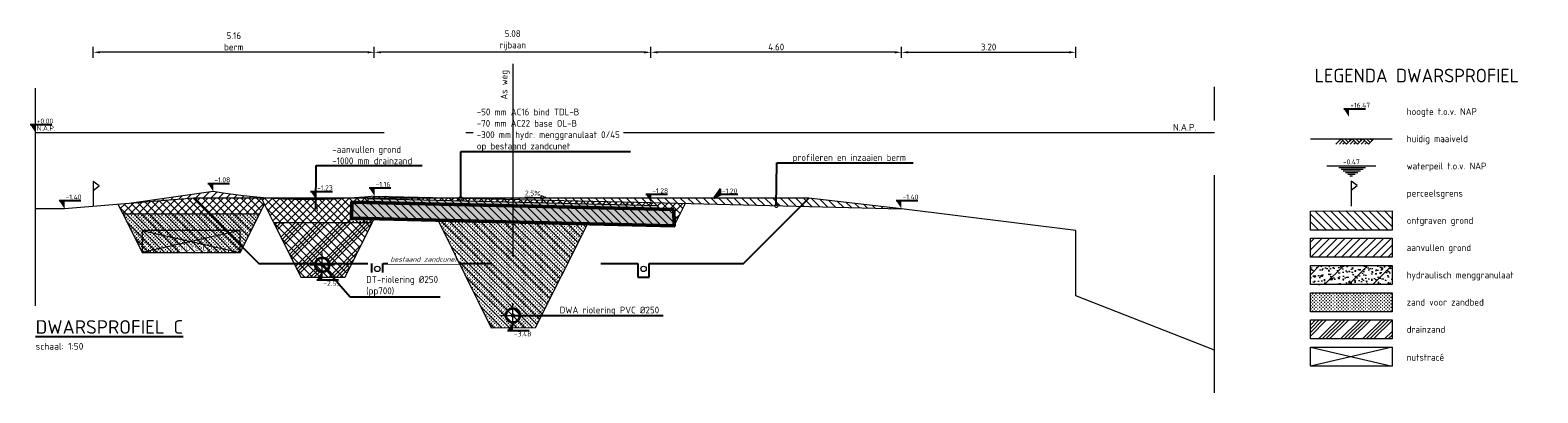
# Model space of a CAD drawing. Header units: metres. Extents: x 240213 to 242719, y 583416 to 583956.
# Tile 21 of 29: x 242630.63 to 242658.31, y 583564.65 to 583571.31. Entities that reach past the tile are written whole.
import ezdxf
from ezdxf import colors
from ezdxf.entities.mleader import LeaderData, LeaderLine
from ezdxf.enums import TextEntityAlignment as Align
from ezdxf.math import Vec2, Vec3

# ---------------------------------------------------------------- set-up
doc = ezdxf.new("R2010")
doc.units = ezdxf.units.M
for name, pattern in [('AL-NAP_LIJN', [15.25, 12, -1.5, 0.25, -1.5]), ('AM-AS', [16, 10, -2, 2, -2]), ('XX-AFBREEK', [7, 4, -1, 1, -1]), ('XX-HART', [13, 4, -2, 1, -2, 4]), ('XX-HIDDEN', [4, 2, -2])]:
    doc.linetypes.add(name, pattern=pattern)
for name, color, linetype, lineweight in [('B-WE-GW-MAAIVELD-SD', 251, 'Continuous', 13), ('B-WE-VH-VERHARDING-GD', 251, 'Continuous', 15), ('N-WE-AM-AS_WEG-G', 10, 'AM-AS', 18), ('N-WE-GW-BERM-GD', 90, 'Continuous', 20), ('N-WE-GW-DRAINZAND-AD', 1, 'Continuous', 18), ('N-WE-GW-GROND_AANVULLEN-AD', 1, 'Continuous', 9), ('N-WE-GW-GROND_ONTGRAVEN-AD', 252, 'Continuous', 9), ('N-WE-GW-GROND_ZAND-GD', 50, 'Continuous', 20), ('N-WE-GW-GROND_ZAND_CUNETZAND-AD', 50, 'Continuous', 9), ('N-WE-GW-WATERGANG_SLOOT-SD', 140, 'Continuous', 13), ('N-WE-KG-GRENS_PERCEEL-SD', 150, 'Continuous', 20), ('N-WE-VH-NUTS-G', 7, 'nutstrace', 0), ('N-WE-VH-VERHARDING_ASFALT-GD', 210, 'Continuous', 20), ('N-WE-VH-VERHARDING_ASFALT_DEKLAAG-AD', 7, 'Continuous', 9), ('N-WE-VH-VERHARDING_ASFALT_TUSSENLAAG-AD', 140, 'Continuous', 9), ('N-WE-VH-VERHARDING_FUNDERING-GD', 252, 'Continuous', 50), ('N-WE-VH-VERHARDING_HYDR-MENGGRANULAAT-AD', 7, 'Continuous', 9), ('WG-bs-dp-profiellijn', 251, 'Continuous', 0), ('X-XX-AL-AFBREEKLIJN-G', 7, 'XX-AFBREEK', 18), ('X-XX-AL-HELLING-SD', 7, 'Continuous', 15), ('X-XX-AL-HOOGTELABEL-S @ 0.05', 7, 'Continuous', 25), ('X-XX-AL-LEGENDA', 4, 'Continuous', 50), ('X-XX-AL-LEGENDA-G', 7, 'Continuous', 18), ('X-XX-AL-LEGENDA-T25', 7, 'Continuous', 25), ('X-XX-AL-M', 7, 'Continuous', 18), ('X-XX-AL-NAP-G', 7, 'AL-NAP_LIJN', 18), ('X-XX-AL-PEILMAAT-SD @ 0.05', 7, 'Continuous', 25), ('X-XX-AL-T18', 10, 'Continuous', 18), ('X-XX-AL-T25', 7, 'Continuous', 25), ('X-XX-AL-TITEL-SD', 4, 'Continuous', 25), ('X-XX-AL-VERWIJZING-T25', 7, 'Continuous', 25)]:
    doc.layers.add(name, color=color, linetype=linetype, lineweight=lineweight)
for name, color, linetype, lineweight, true_color in [('N-WE-GW-BODEM_ZAND-GD', 7, 'XX-HIDDEN', 25, 0xa3a300), ('N-WE-RI-HWA_TRANSPORTLEIDING_PVC-SD', 150, 'Continuous', 30, 0x007fff), ('N-WE-RI-VWA_TRANSPORTLEIDING_PVC-SD', 20, 'Continuous', 30, 0xff3f00)]:
    doc.layers.add(name, color=color, linetype=linetype, lineweight=lineweight, true_color=true_color)
doc.layers.add('WG-nw-dp-tekst 2.5mm', color=7, linetype='Continuous')
doc.styles.add('NLCS', font='isocpeur.ttf')
doc.styles.add('NLCS-ISO', font='NLCS-ISO.ttf')
doc.styles.add('NLCS-ISO-ANNOTATIEF-T25', font='NLCS-ISO.ttf', dxfattribs={"height": 2.5})
doc.styles.add('NLCS-ISO-M200-T18_CURSIEF', font='NLCS-ISO.ttf', dxfattribs={"oblique": 15, "height": 0.36})
doc.styles.add('NLCS-ISO-M50-T25', font='NLCS-ISO.ttf', dxfattribs={"height": 0.125})
doc.linetypes.add('nutstrace', pattern='A,2.5,-2.5,["NUTS",Standard,S=1,R=0,X=-1.25,Y=-0.5],-3.75', length=8.75)
doc.dimstyles.new('NLCS-M50-T25-PIJL_L2_H1', dxfattribs={"dimscale": 0.05, "dimtxt": 0.125, "dimasz": 2.5, "dimexe": 2, "dimexo": 2, "dimgap": 0.7, "dimtad": 1, "dimzin": 0, "dimdsep": 46, "dimtxsty": 'NLCS-ISO-M50-T25', "dimcen": 2.5, "dimdle": 2, "dimclrd": 256, "dimclre": 256, "dimclrt": 7, "dimadec": 1, "dimazin": 0, "dimtfac": 1, "dimtmove": 0, "dimatfit": 3, "dimfxl": 2, "dimfxlon": 1, "dimtfillclr": 256, "dimtolj": 1, "dimtzin": 0, "dimlwd": -1, "dimlwe": -1, "dimarcsym": 0})

# ---------------------------------------------------------------- blocks, each defined once
blk = doc.blocks.new('N-SAL-HOOGTELABEL_02-SO')
for p, q in [((2.46, 3.44), (0, 0)), ((0, 0), (2.46, 1.31)), ((2.46, 1.31), (2.46, 3.44)), ((8.84, 1.31), (2.46, 1.31))]:
    blk.add_line(p, q)
blk.add_solid([(2.46, 3.44), (0, 0), (2.46, 1.31)])
at = {"style": 'NLCS-ISO'}
blk.add_attdef('...', text='', height=1.8, dxfattribs=at).set_placement((5.77, 2.62), align=Align.MIDDLE)
blk = doc.blocks.new('SGW-MAAIVELD-D')
for p, q in [((-6, 0), (-8, -2)), ((-6, 0), (6, 0)), ((-6, 0), (-4, -2)), ((-3.33, -1.33), (-4.67, 0)), ((-2.67, -0.67), (-3.33, 0)), ((-5.33, -0.67), (-6.67, -2)), ((-4.67, -1.33), (-5.33, -2)), ((-2, 0), (-4, -2)), ((-1.33, -0.67), (-2.67, -2)), ((-2, 0), (0, -2)), ((-0.67, -1.33), (-1.33, -2)), ((0.67, -1.33), (-0.67, 0)), ((2, 0), (0, -2)), ((1.33, -0.67), (0.67, 0)), ((2.67, -0.67), (1.33, -2)), ((2, 0), (4, -2)), ((3.33, -1.33), (2.67, -2)), ((4.67, -1.33), (3.33, 0)), ((6, 0), (4, -2)), ((5.33, -0.67), (4.67, 0))]:
    blk.add_line(p, q)
blk = doc.blocks.new('SGW-WATERPEIL-SOD')
for p, q in [((-9, 0), (9, 0)), ((-4.55, -0.6), (5.26, -0.6)), ((-3.74, -1.2), (4.3, -1.2)), ((-2.93, -1.8), (3.35, -1.8)), ((-2.12, -2.4), (2.39, -2.4)), ((-1.32, -3), (1.43, -3)), ((-0.51, -3.6), (0.48, -3.6))]:
    blk.add_line(p, q)
at = {"style": 'NLCS-ISO'}
blk.add_attdef('WS', text='', height=1.8, dxfattribs=at).set_placement((0, 0.6), align=Align.CENTER)
blk = doc.blocks.new('*U90')
at = {"flags": 128}
blk.add_lwpolyline([(0, 0.295), (0.108, 0.377), (0, 0.46), (0, 0)], dxfattribs=at)
blk = doc.blocks.new('*U88')
h = blk.add_hatch(color=256)
h.dxf.hatch_style = 1
edge = h.paths.add_edge_path()
edge.add_arc((0, 0.125), 0.135, 0, 360)
edge = h.paths.add_edge_path(flags=17)
edge.add_arc((0, 0.125), 0.125, 0, 360)
at = {"color": 1, "linetype": 'XX-HART', "lineweight": 13, "ltscale": 0.2}
for p, q in [((0, -0.1025), (0, 0.3525)), ((-0.2275, 0.125), (0.2275, 0.125))]:
    blk.add_line(p, q, dxfattribs=at)
for radius in [0.135, 0.125]:
    blk.add_circle((0, 0.125), radius)
blk = doc.blocks.new('*U89')
blk.add_lwpolyline([(-7.89, 1.28), (-6.15, 0.65), (-6.15, 1.91)], close=True)
blk.add_lwpolyline([(-0.08, 1.28), (-6.15, 1.28)])
at = {"style": 'NLCS-ISO'}
blk.add_attdef('AFSCHOT', text='', height=1.8, dxfattribs=at).set_placement((-2.98, 1.87), align=Align.CENTER)
blk = doc.blocks.new('_DotSmall')
at = {"color": 0, "linetype": 'ByBlock', "const_width": 0.5}
blk.add_lwpolyline([(-0.0625, 0, 1), (0.0625, 0, 1)], format="xyb", close=True, dxfattribs=at)
blk = doc.blocks.new('*D92')
at = {"layer": 'Defpoints', "color": 0, "transparency": 16777216}
for p in [(242642.03, 583570.902), (242642.03, 583568.144), (242646.63, 583568.029)]:
    blk.add_point(p, dxfattribs=at)
at = {"layer": 'X-XX-AL-M', "transparency": 16777216}
for p, q in [((242642.03, 583570.802), (242642.03, 583571.002)), ((242646.505, 583570.902), (242642.155, 583570.902)), ((242646.63, 583570.802), (242646.63, 583571.002))]:
    blk.add_line(p, q, dxfattribs=at)
for points in [[(242642.155, 583570.922), (242642.155, 583570.881), (242642.03, 583570.902)], [(242646.505, 583570.922), (242646.505, 583570.881), (242646.63, 583570.902)]]:
    blk.add_solid(points, dxfattribs=at)
at = {"layer": 'X-XX-AL-M', "color": 7, "transparency": 16777216, "insert": (242644.33, 583570.999), "char_height": 0.125, "attachment_point": 5, "style": 'NLCS-ISO-M50-T25'}
blk.add_mtext('\\A1;4.60', dxfattribs=at)
blk = doc.blocks.new('*D93')
at = {"layer": 'Defpoints', "color": 0, "transparency": 16777216}
for p in [(242636.951, 583570.902), (242636.951, 583568.262), (242642.03, 583568.144)]:
    blk.add_point(p, dxfattribs=at)
at = {"layer": 'X-XX-AL-M', "transparency": 16777216}
for p, q in [((242636.951, 583570.802), (242636.951, 583571.002)), ((242641.905, 583570.902), (242637.076, 583570.902)), ((242642.03, 583570.802), (242642.03, 583571.002))]:
    blk.add_line(p, q, dxfattribs=at)
for points in [[(242637.076, 583570.922), (242637.076, 583570.881), (242636.951, 583570.902)], [(242641.905, 583570.922), (242641.905, 583570.881), (242642.03, 583570.902)]]:
    blk.add_solid(points, dxfattribs=at)
at = {"layer": 'X-XX-AL-M', "color": 7, "transparency": 16777216, "insert": (242639.491, 583571.122), "char_height": 0.125, "attachment_point": 5, "style": 'NLCS-ISO-M50-T25'}
blk.add_mtext('\\A1;5.08\\Prijbaan', dxfattribs=at)
blk = doc.blocks.new('*D94')
at = {"layer": 'Defpoints', "color": 0, "transparency": 16777216}
for p in [(242631.79, 583570.902), (242631.79, 583568.071), (242636.951, 583568.262)]:
    blk.add_point(p, dxfattribs=at)
at = {"layer": 'X-XX-AL-M', "transparency": 16777216}
for p, q in [((242631.79, 583570.802), (242631.79, 583571.002)), ((242636.826, 583570.902), (242631.915, 583570.902)), ((242636.951, 583570.802), (242636.951, 583571.002))]:
    blk.add_line(p, q, dxfattribs=at)
for points in [[(242631.915, 583570.922), (242631.915, 583570.881), (242631.79, 583570.902)], [(242636.826, 583570.922), (242636.826, 583570.881), (242636.951, 583570.902)]]:
    blk.add_solid(points, dxfattribs=at)
at = {"layer": 'X-XX-AL-M', "color": 7, "transparency": 16777216, "insert": (242634.371, 583571.103), "char_height": 0.125, "attachment_point": 5, "style": 'NLCS-ISO-M50-T25'}
blk.add_mtext('\\A1;5.16\\Pberm', dxfattribs=at)
blk = doc.blocks.new('*D95')
at = {"layer": 'Defpoints', "color": 0, "transparency": 16777216}
for p in [(242649.83, 583570.902), (242646.63, 583568.029), (242649.83, 583567.629)]:
    blk.add_point(p, dxfattribs=at)
at = {"layer": 'X-XX-AL-M', "transparency": 16777216}
for p, q in [((242646.63, 583570.802), (242646.63, 583571.002)), ((242646.755, 583570.902), (242649.705, 583570.902)), ((242649.83, 583570.802), (242649.83, 583571.002))]:
    blk.add_line(p, q, dxfattribs=at)
for points in [[(242646.755, 583570.922), (242646.755, 583570.881), (242646.63, 583570.902)], [(242649.705, 583570.922), (242649.705, 583570.881), (242649.83, 583570.902)]]:
    blk.add_solid(points, dxfattribs=at)
at = {"layer": 'X-XX-AL-M', "color": 7, "transparency": 16777216, "insert": (242648.23, 583570.999), "char_height": 0.125, "attachment_point": 5, "style": 'NLCS-ISO-M50-T25'}
blk.add_mtext('\\A1;3.20', dxfattribs=at)
blk = doc.blocks.new('SAL-PEILMAAT_INFRACAD_R01-SOD')
blk.add_line((-2, 3), (6, 3))
blk.add_solid([(-2, 3), (0, 3), (0, 0)])
at = {"style": 'NLCS-ISO'}
for tag, p in [('...', (0.4, 3.4)), ('REF', (0.4, 0.8))]:
    blk.add_attdef(tag, p, '', height=1.8, dxfattribs=at)
blk = doc.blocks.new('SAL-PEILMAAT_INFRACAD_H01-SOD')
blk.add_line((-2, 3), (6, 3))
blk.add_solid([(-2, 3), (0, 3), (0, 0)])
at = {"style": 'NLCS-ISO'}
blk.add_attdef('...', (0.4, 3.4), '', height=1.8, dxfattribs=at)
blk = doc.blocks.new('*U91')
at = {"flags": 128}
blk.add_lwpolyline([(0, 0.295), (0.108, 0.377), (0, 0.46), (0, 0)], dxfattribs=at)

msp = doc.modelspace()

# ---------------------------------------------------------------- hatches: boundary and pattern name
at = {"layer": 'N-WE-GW-DRAINZAND-AD'}
h = msp.add_hatch(dxfattribs=at)
h.set_pattern_fill('ACO-BALLAST_01', color=256, scale=0.05, pattern_type=2)
h.set_pattern_definition([(45, (1295.19275, 366.89383), (-0.20205576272, 0.20205576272), []), (45, (1295.2601, 366.89383), (-0.20205576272, 0.20205576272), []), (45, (1295.32746, 366.89383), (-0.20205576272, 0.20205576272), []), (45, (1295.3948, 366.89383), (-0.20205576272, 0.20205576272), [])])
h.paths.add_polyline_path([(242636.911, 583567.771), (242635.105, 583567.771), (242635.599, 583566.772), (242636.413, 583566.775)])
edge = h.paths.add_edge_path(flags=16)
edge.add_arc((242635.995, 583566.999), 0.135, 0, 360)
h = msp.add_hatch(dxfattribs=at)
h.set_pattern_fill('ACO-BALLAST_01', color=256, scale=0.05, pattern_type=2)
h.set_pattern_definition([(45, (1291.13372, 358.48143), (-0.20205576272, 0.20205576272), []), (45, (1291.20107, 358.48143), (-0.20205576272, 0.20205576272), []), (45, (1291.26842, 358.48143), (-0.20205576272, 0.20205576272), []), (45, (1291.33578, 358.48143), (-0.20205576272, 0.20205576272), [])])
h.paths.add_polyline_path([(242654.138, 583565.987), (242655.638, 583565.988), (242655.638, 583565.638), (242654.138, 583565.637)])
at = {"layer": 'N-WE-GW-GROND_AANVULLEN-AD'}
h = msp.add_hatch(dxfattribs=at)
h.set_pattern_fill('AGW-WERK_AANVULLEN', color=256, scale=0.02, pattern_type=2)
h.set_pattern_definition([(45, (1294.84631, 366.89383), (-0.070710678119, 0.070710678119), [])])
h.paths.add_polyline_path([(242633.994, 583568.345), (242632.447, 583568.126), (242633.63, 583568.224), (242635, 583568.224, -0.023747)])
edge = h.paths.add_edge_path()
edge.add_arc((242635.77, 583578.865), 10.669, 274.1389, 276.3794)
edge.add_line((242636.955, 583568.262), (242636.955, 583568.224))
edge.add_line((242636.955, 583568.224), (242636.54, 583568.224))
edge = h.paths.add_edge_path()
edge.add_arc((242635.77, 583578.865), 10.669, 265.8611, 274.1389)
edge.add_line((242636.54, 583568.224), (242636.955, 583568.224))
edge.add_line((242636.955, 583568.224), (242636.955, 583568.212))
edge.add_line((242636.955, 583568.212), (242636.838, 583568.215))
edge.add_line((242636.838, 583568.215), (242636.836, 583568.145))
edge.add_line((242636.836, 583568.145), (242636.541, 583568.152))
edge.add_line((242636.541, 583568.152), (242636.529, 583567.853))
edge.add_line((242636.529, 583567.853), (242636.447, 583567.771))
edge.add_line((242636.447, 583567.771), (242635.105, 583567.771))
edge.add_line((242635.105, 583567.771), (242634.882, 583568.224))
edge.add_line((242634.882, 583568.224), (242635, 583568.224))
h = msp.add_hatch(dxfattribs=at)
h.set_pattern_fill('AGW-WERK_AANVULLEN', color=256, scale=0.02, pattern_type=2)
h.set_pattern_definition([(45, (1279.49242, 359.65675), (-0.070710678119, 0.070710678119), [])])
h.paths.add_polyline_path([(242633.622, 583568.223), (242632.25, 583568.109), (242632.34, 583567.928), (242634.84, 583567.928), (242634.935, 583568.117), (242634.882, 583568.223)])
h = msp.add_hatch(dxfattribs=at)
h.set_pattern_fill('AGW-WERK_AANVULLEN', color=256, scale=0.02, pattern_type=2)
h.set_pattern_definition([(45, (1294.86289, 373.27327), (-0.070710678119, 0.070710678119), [])])
h.paths.add_polyline_path([(242642.663, 583568.128), (242642.034, 583568.144), (242642.034, 583568.094), (242642.156, 583568.091), (242642.156, 583568.021), (242642.451, 583568.014), (242642.456, 583567.713)])
h = msp.add_hatch(dxfattribs=at)
h.set_pattern_fill('AGW-WERK_AANVULLEN', color=256, scale=0.02, pattern_type=2)
h.set_pattern_definition([(45, (1291.13343, 361.98055), (-0.070710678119, 0.070710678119), [])])
h.paths.add_polyline_path([(242654.139, 583567.487), (242655.639, 583567.488), (242655.639, 583567.138), (242654.139, 583567.137)])
at = {"layer": 'N-WE-GW-GROND_ONTGRAVEN-AD'}
h = msp.add_hatch(dxfattribs=at)
h.set_pattern_fill('AGW-WERK_ONTGRAVEN', color=256, scale=0.02, pattern_type=2)
h.set_pattern_definition([(135, (1291.13343, 361.98055), (-0.070710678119, -0.070710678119), [])])
h.paths.add_polyline_path([(242654.139, 583567.987), (242655.639, 583567.988), (242655.639, 583567.638), (242654.139, 583567.637)])
at = {"layer": 'N-WE-GW-GROND_ZAND_CUNETZAND-AD'}
h = msp.add_hatch(dxfattribs=at)
h.set_pattern_fill('AGW-GROND_ZAND_CUNETZAND', color=256, scale=0.05, pattern_type=2)
h.set_pattern_definition([(0, (1279.492423, 359.656754), (0.03125, 0.03125), [0, -0.0625])])
h.paths.add_polyline_path([(242632.34, 583567.928), (242632.69, 583567.228), (242634.49, 583567.228), (242634.84, 583567.928)])
h = msp.add_hatch(dxfattribs=at)
h.set_pattern_fill('AGW-GROND_ZAND_CUNETZAND', color=256, scale=0.05, pattern_type=2)
h.set_pattern_definition([(0, (1294.846308, 366.893832), (0.03125, 0.03125), [0, -0.0625])])
h.paths.add_polyline_path([(242636.946, 583567.842), (242636.529, 583567.853), (242636.447, 583567.771), (242636.911, 583567.771)])
h = msp.add_hatch(dxfattribs=at)
h.set_pattern_fill('AGW-GROND_ZAND_CUNETZAND', color=256, scale=0.05, pattern_type=2)
h.set_pattern_definition([(0, (1295.19275, 366.893832), (0.03125, 0.03125), [0, -0.0625])])
h.paths.add_polyline_path([(242640.862, 583567.744), (242638.125, 583567.813), (242639.099, 583565.842), (242639.913, 583565.845)])
edge = h.paths.add_edge_path(flags=16)
edge.add_arc((242639.495, 583566.069), 0.135, 0, 360)
h = msp.add_hatch(dxfattribs=at)
h.set_pattern_fill('AGW-GROND_ZAND_CUNETZAND', color=256, scale=0.05, pattern_type=2)
h.set_pattern_definition([(0, (41329.805554, 19213.65622), (0.03125, 0.03125), [0, -0.0625])])
h.paths.add_polyline_path([(242654.138, 583566.486), (242655.638, 583566.487), (242655.638, 583566.137), (242654.138, 583566.136)])
at = {"layer": 'N-WE-VH-VERHARDING_ASFALT_DEKLAAG-AD'}
h = msp.add_hatch(dxfattribs=at)
h.set_pattern_fill('AVH-ASFALT_B', color=256, scale=0.05, pattern_type=2)
h.set_pattern_definition([(45, (1294.84631, 366.89383), (-0.053033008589, 0.053033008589), [])])
h.paths.add_polyline_path([(242636.955, 583568.262), (242636.955, 583568.212), (242642.034, 583568.086), (242642.034, 583568.135)])
at = {"layer": 'N-WE-VH-VERHARDING_ASFALT_TUSSENLAAG-AD'}
h = msp.add_hatch(dxfattribs=at)
h.set_pattern_fill('AVH-ASFALT_4', color=256, scale=0.05, pattern_type=2)
h.set_pattern_definition([(60, (1294.84631, 366.89383), (-0.086602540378, 0.05), [0.05, -0.025, 0.01, -0.025]), (60, (1294.90404, 366.89383), (-0.086602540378, 0.05), []), (120, (1294.84631, 366.89383), (-0.086602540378, -0.05), []), (120, (1294.78857, 366.89383), (-0.086602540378, -0.05), [0.05, -0.025, 0.01, -0.025])])
h.paths.add_polyline_path([(242636.838, 583568.215), (242636.836, 583568.145), (242642.156, 583568.012), (242642.156, 583568.083)])
at = {"layer": 'N-WE-VH-VERHARDING_HYDR-MENGGRANULAAT-AD'}
h = msp.add_hatch(dxfattribs=at)
h.set_pattern_fill('AVH-FUNDERING_GRANULAAT_MENG_02', color=256, scale=0.05, pattern_type=2)
h.set_pattern_definition([(50, (1295.19275, 366.89383), (0.21517849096, -0.018825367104), [0.0225, -0.2475]), (355, (1295.19275, 366.89383), (-0.04162544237, 0.22565759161), [0.018, -0.198]), (100.451, (1295.21068, 366.89226), (0.173554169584, 0.20683102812), [0.0191221, -0.210343]), (46.1842, (1295.19275, 366.95383), (0.32017228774, -0.04965535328), [0.03375, -0.37125]), (96.6356, (1295.21943, 366.9497), (0.280399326, 0.29223499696), [0.0286831, -0.315514]), (351.184, (1295.19275, 366.95383), (0.280399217, 0.29223508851), [0.027, -0.297]), (21, (1295.22275, 366.93883), (0.17907262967, -0.12078563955), [0.0225, -0.2475]), (326, (1295.22275, 366.93883), (0.07299453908, 0.2175449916), [0.018, -0.198]), (71.4514, (1295.23767, 366.92877), (0.25206689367, 0.096759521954), [0.0191221, -0.210343]), (37.5, (1295.19275, 366.89383), (0.003647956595, 0.099868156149), [0, -0.1956, 0, -0.201, 0, -0.19875]), (7.5, (1295.19275, 366.89383), (0.078920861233, 0.118323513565), [0, -0.1146, 0, -0.1911, 0, -0.07575]), (327.5, (1295.12585, 366.89383), (0.159985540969, -0.007019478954), [0, -0.075, 0, -0.234, 0, -0.3105]), (317.5, (1295.09585, 366.89383), (0.174955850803, 0.0300314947), [0, -0.0975, 0, -0.1554, 0, -0.2205]), (45, (1295.19275, 366.89383), (-0.22097086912, 0.22097086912), [])])
h.paths.add_polyline_path([(242642.451, 583568.005), (242642.456, 583567.704), (242636.529, 583567.853), (242636.541, 583568.152)])
h = msp.add_hatch(dxfattribs=at)
h.set_pattern_fill('AVH-FUNDERING_GRANULAAT_MENG_02', color=256, scale=0.05, pattern_type=2)
h.set_pattern_definition([(50, (242655.12036, 583566.9137), (0.21518, -0.018825), [0.0225, -0.2475]), (355, (242655.12036, 583566.9137), (-0.041625, 0.225658), [0.018, -0.198]), (100.45, (242655.13829, 583566.91214), (0.173554, 0.20683), [0.019122, -0.210343]), (46.184, (242655.12036, 583566.9737), (0.32017, -0.049655), [0.03375, -0.37125]), (96.636, (242655.14704, 583566.96957), (0.2804, 0.292235), [0.02868, -0.315514]), (351.184, (242655.12036, 583566.9737), (0.2804, 0.29224), [0.027, -0.297]), (21, (242655.15036, 583566.9587), (0.179073, -0.120786), [0.0225, -0.2475]), (326, (242655.15036, 583566.9587), (0.072995, 0.217545), [0.018, -0.198]), (71.451, (242655.16528, 583566.94864), (0.252067, 0.09676), [0.019122, -0.210343]), (37.5, (242655.12036, 583566.913705), (0.003648, 0.099868), [0, -0.1956, 0, -0.201, 0, -0.19875]), (7.5, (242655.12036, 583566.9137), (0.078921, 0.118324), [0, -0.1146, 0, -0.1911, 0, -0.07575]), (327.5, (242655.05346, 583566.913705), (0.1599855, -0.0070195), [0, -0.075, 0, -0.234, 0, -0.3105]), (317.5, (242655.02346, 583566.9137), (0.174956, 0.030031), [0, -0.0975, 0, -0.1554, 0, -0.2205]), (45, (242655.12036, 583566.9137), (-0.22097, 0.22097), [])])
h.paths.add_polyline_path([(242654.138, 583566.985), (242655.638, 583566.986), (242655.638, 583566.636), (242654.138, 583566.635)])

# ---------------------------------------------------------------- linework, layer by layer
at = {"layer": 'B-WE-VH-VERHARDING-GD', "flags": 128}
msp.add_lwpolyline([(242654.139, 583569.314), (242654.139, 583569.314), (242655.639, 583569.314)], dxfattribs=at)
at = {"layer": 'N-WE-GW-BERM-GD'}
for p, q in [((242632.34, 583567.928), (242632.25, 583568.109)), ((242634.84, 583567.928), (242634.935, 583568.117)), ((242642.456, 583567.713), (242642.663, 583568.128))]:
    msp.add_line(p, q, dxfattribs=at)
msp.add_lwpolyline([(242642.034, 583568.144), (242646.63, 583568.029)], dxfattribs=at)
at = {"layer": 'N-WE-GW-BODEM_ZAND-GD'}
msp.add_lwpolyline([(242633.63, 583568.224), (242634.83, 583567.024), (242636.901, 583567.024), (242636.901, 583566.774), (242637.11, 583566.774), (242637.11, 583567.024), (242641.79, 583567.024), (242641.79, 583566.774), (242641.999, 583566.774), (242641.999, 583567.024), (242643.73, 583567.024), (242644.93, 583568.224)], dxfattribs=at)
at = {"layer": 'N-WE-GW-GROND_ZAND-GD'}
msp.add_line((242636.529, 583567.853), (242636.447, 583567.771), dxfattribs=at)
for points in [[(242635.105, 583567.771), (242634.882, 583568.224)], [(242636.911, 583567.771), (242636.946, 583567.842)]]:
    msp.add_lwpolyline(points, dxfattribs=at)
for points in [[(242632.34, 583567.928), (242632.69, 583567.228), (242634.49, 583567.228), (242634.84, 583567.928)], [(242636.413, 583566.775), (242636.911, 583567.771), (242635.105, 583567.771), (242635.599, 583566.772)]]:
    msp.add_lwpolyline(points, close=True, dxfattribs=at)
at = {"layer": 'N-WE-VH-NUTS-G'}
for p, q in [((242655.638, 583565.488), (242654.138, 583565.137)), ((242654.138, 583565.487), (242655.638, 583565.138))]:
    msp.add_line(p, q, dxfattribs=at)
msp.add_lwpolyline([(242634.49, 583567.628), (242632.69, 583567.628), (242632.69, 583567.228), (242634.49, 583567.228)], close=True, dxfattribs=at)
at = {"layer": 'N-WE-VH-NUTS-G', "flags": 128}
for points in [[(242634.49, 583567.628), (242632.69, 583567.228)], [(242632.69, 583567.628), (242634.49, 583567.228)]]:
    msp.add_lwpolyline(points, dxfattribs=at)
msp.add_lwpolyline([(242654.138, 583565.487), (242655.638, 583565.488), (242655.638, 583565.138), (242654.138, 583565.137)], close=True, dxfattribs=at)
at = {"layer": 'N-WE-VH-VERHARDING_ASFALT-GD'}
msp.add_lwpolyline([(242642.156, 583568.091), (242642.156, 583568.021), (242636.836, 583568.145), (242636.838, 583568.215)], close=True, dxfattribs=at)
msp.add_lwpolyline([(242636.955, 583568.212), (242636.955, 583568.262), (242642.034, 583568.144), (242642.034, 583568.094)], dxfattribs=at)
at = {"layer": 'N-WE-VH-VERHARDING_FUNDERING-GD'}
msp.add_lwpolyline([(242642.451, 583568.014), (242642.456, 583567.713), (242636.529, 583567.853), (242636.541, 583568.152)], close=True, dxfattribs=at)
at = {"layer": 'WG-bs-dp-profiellijn', "lineweight": 0}
msp.add_lwpolyline([(242652.38, 583565.429), (242649.83, 583566.429), (242649.83, 583567.629), (242646.63, 583568.029), (242644.93, 583568.224), (242633.63, 583568.224), (242631.263, 583568.028), (242630.732, 583568.028)], dxfattribs=at)
for centre in [(242637.006, 583566.924), (242641.895, 583566.924)]:
    msp.add_circle(centre, 0.05, dxfattribs=at)
at = {"layer": 'X-XX-AL-AFBREEKLIJN-G'}
for p, q in [((242630.732, 583566.243), (242630.732, 583570.269)), ((242652.38, 583564.647), (242652.38, 583570.27))]:
    msp.add_line(p, q, dxfattribs=at)
at = {"layer": 'X-XX-AL-LEGENDA-G'}
for points in [[(242654.139, 583567.987), (242655.639, 583567.988), (242655.639, 583567.638), (242654.139, 583567.637)], [(242654.139, 583567.487), (242655.639, 583567.488), (242655.639, 583567.138), (242654.139, 583567.137)], [(242654.138, 583566.985), (242655.638, 583566.986), (242655.638, 583566.636), (242654.138, 583566.635)], [(242654.138, 583566.486), (242655.638, 583566.487), (242655.638, 583566.137), (242654.138, 583566.136)], [(242654.138, 583565.987), (242655.638, 583565.988), (242655.638, 583565.638), (242654.138, 583565.637)]]:
    msp.add_lwpolyline(points, close=True, dxfattribs=at)
at = {"layer": 'X-XX-AL-NAP-G'}
msp.add_lwpolyline([(242652.38, 583569.424), (242630.732, 583569.424)], dxfattribs=at)

# ---------------------------------------------------------------- block references
at = {"layer": 'B-WE-GW-MAAIVELD-SD', "xscale": 0.05, "yscale": 0.05}
msp.add_blockref('SGW-MAAIVELD-D', (242655.003, 583569.314), dxfattribs=at)
at = {"layer": 'N-WE-GW-WATERGANG_SLOOT-SD', "xscale": 0.05, "yscale": 0.05, "zscale": 0.05}
msp.add_blockref('SGW-WATERPEIL-SOD', (242654.889, 583568.814), dxfattribs=at).add_auto_attribs({'WS': '-0.47'})
at = {"layer": 'N-WE-KG-GRENS_PERCEEL-SD'}
for name, p in [('*U90', (242631.79, 583568.071)), ('*U91', (242654.889, 583568.077))]:
    msp.add_blockref(name, p, dxfattribs=at)
at = {"layer": 'N-WE-RI-HWA_TRANSPORTLEIDING_PVC-SD'}
msp.add_blockref('*U88', (242635.995, 583566.874), dxfattribs=at)
at = {"layer": 'X-XX-AL-HELLING-SD'}
ref = msp.add_blockref('*U89', (242639.706, 583568.181), dxfattribs=dict(at, xscale=-0.05000000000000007, yscale=0.04999999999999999, zscale=0.05, rotation=358.5679038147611))
ref.add_attrib('AFSCHOT', '2.5%', dxfattribs={"layer": '0', "height": 0.09, "rotation": 358.5679, "style": 'NLCS-ISO'}).set_placement((242639.857, 583568.27), align=Align.CENTER)
at = {"layer": 'X-XX-AL-HOOGTELABEL-S @ 0.05', "xscale": 0.05, "yscale": 0.05, "zscale": 0.05}
msp.add_blockref('N-SAL-HOOGTELABEL_02-SO', (242643.186, 583568.224), dxfattribs=at).add_auto_attribs({'...': '-1.20'})
at = {"layer": 'X-XX-AL-PEILMAAT-SD @ 0.05', "xscale": 0.05, "yscale": 0.05, "zscale": 0.05}
for name, p, values in [('SAL-PEILMAAT_INFRACAD_H01-SOD', (242654.849, 583569.714), {'...': '+16.47'}), ('SAL-PEILMAAT_INFRACAD_R01-SOD', (242630.732, 583569.424), {'...': '+0.00', 'REF': 'N.A.P.'}), ('SAL-PEILMAAT_INFRACAD_H01-SOD', (242633.994, 583568.345), {'...': '-1.08'}), ('SAL-PEILMAAT_INFRACAD_H01-SOD', (242636.955, 583568.262), {'...': '-1.16'}), ('SAL-PEILMAAT_INFRACAD_H01-SOD', (242642.034, 583568.144), {'...': '-1.28'}), ('SAL-PEILMAAT_INFRACAD_H01-SOD', (242631.263, 583568.028), {'...': '-1.40'}), ('SAL-PEILMAAT_INFRACAD_H01-SOD', (242646.63, 583568.029), {'...': '-1.40'})]:
    msp.add_blockref(name, p, dxfattribs=at).add_auto_attribs(values)

# ---------------------------------------------------------------- texts
at = {"layer": 'WG-nw-dp-tekst 2.5mm', "style": 'NLCS'}
msp.add_text('N.A.P.', height=0.125, dxfattribs=at).set_placement((242651.614, 583569.424), align=Align.BOTTOM_LEFT)
at = {"layer": 'X-XX-AL-LEGENDA', "insert": (242654.216, 583570.599), "char_height": 0.25, "attachment_point": 1, "style": 'NLCS-ISO'}
msp.add_mtext_dynamic_manual_height_columns('LEGENDA DWARSPROFIEL', width=96.37565, gutter_width=12.5, heights=[0], dxfattribs=at)
at = {"layer": 'X-XX-AL-LEGENDA-T25', "char_height": 0.125, "attachment_point": 1, "style": 'NLCS-ISO'}
for s, insert, width in [('hoogte t.o.v. NAP', (242655.907, 583569.876), 1.34419), ('huidig maaiveld', (242655.907, 583569.376), 1.14319), ('waterpeil t.o.v. NAP', (242655.907, 583568.876), 1.53262), ('perceelsgrens', (242655.907, 583568.376), 1.53262), ('ontgraven grond', (242655.907, 583567.875), 1.26881), ('aanvullen grond', (242655.907, 583567.375), 1.21856), ('hydraulisch menggranulaat', (242655.906, 583566.874), 2.03512), ('zand voor zandbed', (242655.906, 583566.375), 1.45725), ('drainzand', (242655.907, 583565.875), 1.45725), ('nutstracé', (242655.906, 583565.363), 0.74119)]:
    msp.add_mtext(s, dxfattribs=dict(at, insert=insert, width=width))
at = {"layer": 'X-XX-AL-TITEL-SD', "insert": (242630.732, 583565.982), "char_height": 0.25, "attachment_point": 1, "style": 'NLCS'}
msp.add_mtext_dynamic_manual_height_columns('{\\LDWARSPROFIEL C\\P\\H0.5x;\\lschaal: 1:50}', width=8.84101, gutter_width=12.5, heights=[0], dxfattribs=at)
at = {"layer": 'X-XX-AL-VERWIJZING-T25', "insert": (242639.271, 583570.033), "char_height": 0.125, "attachment_point": 1, "rotation": 90, "style": 'NLCS-ISO-ANNOTATIEF-T25'}
msp.add_mtext_dynamic_manual_height_columns('As weg', width=0.62698, gutter_width=0.625, heights=[0], dxfattribs=at)
at = {"layer": 'X-XX-AL-VERWIJZING-T25', "insert": (242633.401, 583567.349), "char_height": 0.09, "attachment_point": 1, "style": 'NLCS-ISO-ANNOTATIEF-T25'}
msp.add_mtext_dynamic_manual_height_columns('NUTS C', width=0.41114, gutter_width=0.625, heights=[0], dxfattribs=at)

# ---------------------------------------------------------------- dimensions: what is measured, and where the dimension line sits
at = {"layer": 'X-XX-AL-M'}
dim = msp.add_linear_dim(base=(242631.79, 583570.902), p1=(242636.951, 583568.262), p2=(242631.79, 583568.071), angle=180, text='<>\\Pberm', dimstyle='NLCS-M50-T25-PIJL_L2_H1', dxfattribs=at)
dim.commit()
dim.dimension.update_dxf_attribs({"geometry": '*D94', "text_midpoint": (242634.371, 583571.103)})
dim = msp.add_linear_dim(base=(242642.03, 583570.902), p1=(242646.63, 583568.029), p2=(242642.03, 583568.144), angle=180, dimstyle='NLCS-M50-T25-PIJL_L2_H1', dxfattribs=at)
dim.commit()
dim.dimension.update_dxf_attribs({"geometry": '*D92', "text_midpoint": (242644.33, 583570.999)})
dim = msp.add_linear_dim(base=(242649.83, 583570.902), p1=(242646.63, 583568.029), p2=(242649.83, 583567.629), angle=180, dimstyle='NLCS-M50-T25-PIJL_L2_H1', override={"dimtmove": 1}, dxfattribs=at)
dim.commit()
dim.dimension.update_dxf_attribs({"geometry": '*D95', "text_midpoint": (242648.23, 583570.999)})

# ---------------------------------------------------------------- next in the draw order: texts
at = {"layer": 'X-XX-AL-T18', "insert": (242637.246, 583567.056), "char_height": 0.09, "attachment_point": 7, "style": 'NLCS-ISO-M200-T18_CURSIEF', "bg_fill": 2}
msp.add_mtext('bestaand zandcunet', dxfattribs=at)

# ---------------------------------------------------------------- next in the draw order: leaders
at = {"layer": 'X-XX-AL-T25'}
ml = msp.add_multileader_mtext('Standard', dxfattribs=at)
ml.set_content('profileren en inzaaien berm', color=256, style='NLCS-ISO-M50-T25')
ml.set_leader_properties(color=256, lineweight=-1)
ml.set_arrow_properties(name='DOTSMALL')
ml.build(insert=Vec2(0, 0))
ml.multileader.update_dxf_attribs({"text_left_attachment_type": 5, "text_right_attachment_type": 5, "dogleg_length": 0.248, "arrow_head_size": 0.125})
ctx = ml.context
ctx.base_point, ctx.char_height, ctx.arrow_head_size, ctx.landing_gap_size, ctx.plane_origin = Vec3(242644.587, 583568.869), 0.125, 0.125, 0.045, Vec3(242645.337, 583568.408)
ctx.left_attachment, ctx.right_attachment = 5, 5
notes = []
notes.append((ctx, [(0, (1, 1, 0), (242644.339, 583568.869), (1, 0), 0.248, [(0, [(242644.332, 583568.082)], 0, [])])]))
ctx.mtext.insert, ctx.mtext.flow_direction = Vec3(242644.632, 583569.032), 5
ctx.mtext.has_bg_fill, ctx.mtext.bg_color, ctx.mtext.bg_scale_factor, ctx.mtext.bg_transparency, ctx.mtext.use_window_bg_color = 1, -1027028792, 1.5, 0, 1
for ctx, leaders in notes:
    for number, flags, end, landing, length, lines in leaders:
        leader = LeaderData()
        leader.index, (leader.has_last_leader_line, leader.has_dogleg_vector, leader.attachment_direction) = number, flags
        leader.last_leader_point, leader.dogleg_vector, leader.dogleg_length = Vec3(end), Vec3(landing), length
        for number, points, colour, breaks in lines:
            line = LeaderLine()
            line.index, line.vertices, line.color, line.breaks = number, Vec3.list(points), colors.encode_raw_color(colour), breaks
            leader.lines.append(line)
        ctx.leaders.append(leader)

# ---------------------------------------------------------------- next in the draw order: leaders
ml = msp.add_multileader_mtext('Standard', dxfattribs=at)
ml.set_content('-50 mm AC16 bind TDL-B\\P-70 mm AC22 base OL-B\\P-300 mm hydr. menggranulaat 0/45\\Pop bestaand zandcunet', color=256, style='NLCS-ISO-M50-T25')
ml.set_leader_properties(color=256, lineweight=-1)
ml.set_arrow_properties(name='DOTSMALL')
ml.build(insert=Vec2(0, 0))
ml.multileader.update_dxf_attribs({"text_left_attachment_type": 5, "text_right_attachment_type": 5, "dogleg_length": 0.248, "arrow_head_size": 0.125})
ctx = ml.context
ctx.base_point, ctx.char_height, ctx.arrow_head_size, ctx.landing_gap_size, ctx.plane_origin = Vec3(242638.787, 583569.08), 0.125, 0.125, 0.045, Vec3(242639.537, 583568.649)
ctx.left_attachment, ctx.right_attachment = 5, 5
notes = []
notes.append((ctx, [(0, (1, 1, 0), (242638.539, 583569.08), (1, 0), 0.248, [(0, [(242638.537, 583568.223)], 0, [])])]))
ctx.mtext.insert, ctx.mtext.flow_direction = Vec3(242638.832, 583569.868), 5
ctx.mtext.has_bg_fill, ctx.mtext.bg_color, ctx.mtext.bg_scale_factor, ctx.mtext.bg_transparency, ctx.mtext.use_window_bg_color = 1, -1027028792, 1.5, 0, 1
ml = msp.add_multileader_mtext('Standard', dxfattribs=at)
ml.set_content('DT-riolering Ø250 (pp700)', color=256, style='NLCS-ISO-M50-T25')
ml.set_leader_properties(color=256, lineweight=-1)
ml.set_arrow_properties(name='DOTSMALL')
ml.build(insert=Vec2(0, 0))
ml.multileader.update_dxf_attribs({"text_left_attachment_type": 5, "text_right_attachment_type": 5, "dogleg_length": 2.502, "arrow_head_size": 0.125})
ctx = ml.context
ctx.base_point, ctx.char_height, ctx.arrow_head_size, ctx.landing_gap_size, ctx.plane_origin = Vec3(242636.757, 583566.409), 0.125, 0.125, 0.045, Vec3(242637.194, 583567.404)
ctx.left_attachment, ctx.right_attachment = 5, 5
notes.append((ctx, [(0, (1, 1, 0), (242636.508, 583566.409), (1, 0), 0.248, [(0, [(242635.995, 583566.999)], 0, [])])]))
ctx.mtext.insert, ctx.mtext.rotation, ctx.mtext.width, ctx.mtext.defined_height, ctx.mtext.flow_direction = Vec3(242636.802, 583566.792), 6.283185, 1.348, 0.163, 5
ctx.mtext.has_bg_fill, ctx.mtext.bg_color, ctx.mtext.bg_scale_factor, ctx.mtext.bg_transparency, ctx.mtext.use_window_bg_color = 1, -1027028792, 1.5, 0, 1
for ctx, leaders in notes:
    for number, flags, end, landing, length, lines in leaders:
        leader = LeaderData()
        leader.index, (leader.has_last_leader_line, leader.has_dogleg_vector, leader.attachment_direction) = number, flags
        leader.last_leader_point, leader.dogleg_vector, leader.dogleg_length = Vec3(end), Vec3(landing), length
        for number, points, colour, breaks in lines:
            line = LeaderLine()
            line.index, line.vertices, line.color, line.breaks = number, Vec3.list(points), colors.encode_raw_color(colour), breaks
            leader.lines.append(line)
        ctx.leaders.append(leader)

# ---------------------------------------------------------------- next in the draw order: linework, layer by layer
at = {"layer": 'N-WE-AM-AS_WEG-G'}
msp.add_line((242639.495, 583570.69), (242639.495, 583567.145), dxfattribs=at)
at = {"layer": 'N-WE-RI-HWA_TRANSPORTLEIDING_PVC-SD'}
msp.add_circle((242635.995, 583566.999), 0.135, dxfattribs=at)

# ---------------------------------------------------------------- next in the draw order: block references
at = {"layer": 'X-XX-AL-PEILMAAT-SD @ 0.05'}
ref = msp.add_blockref('SAL-PEILMAAT_INFRACAD_H01-SOD', (242635.995, 583566.874), dxfattribs=dict(at, xscale=-0.05, yscale=0.05, zscale=0.05, rotation=180))
ref.add_attrib('...', '-2.55', (242636.015, 583566.614), dxfattribs={"layer": '0', "height": 0.09, "style": 'NLCS-ISO'})

# ---------------------------------------------------------------- next in the draw order: dimensions: what is measured, and where the dimension line sits
at = {"layer": 'X-XX-AL-M'}
dim = msp.add_linear_dim(base=(242636.951, 583570.902), p1=(242642.03, 583568.144), p2=(242636.951, 583568.262), angle=180, text='<>\\Prijbaan', dimstyle='NLCS-M50-T25-PIJL_L2_H1', dxfattribs=at)
dim.commit()
dim.dimension.update_dxf_attribs({"geometry": '*D93', "text_midpoint": (242639.491, 583571.122)})

# ---------------------------------------------------------------- next in the draw order: leaders
at = {"layer": 'X-XX-AL-T25'}
ml = msp.add_multileader_mtext('Standard', dxfattribs=at)
ml.set_content('DWA riolering PVC Ø250', color=256, style='NLCS-ISO-M50-T25')
ml.set_leader_properties(color=256, lineweight=-1)
ml.set_arrow_properties(name='DOTSMALL')
ml.build(insert=Vec2(0, 0))
ml.multileader.update_dxf_attribs({"text_left_attachment_type": 5, "text_right_attachment_type": 5, "dogleg_length": 0.248, "arrow_head_size": 0.125})
ctx = ml.context
ctx.base_point, ctx.char_height, ctx.arrow_head_size, ctx.landing_gap_size, ctx.plane_origin = Vec3(242640.309, 583566.069), 0.125, 0.125, 0.045, Vec3(242638.854, 583564.951)
ctx.left_attachment, ctx.right_attachment = 5, 5
notes = []
notes.append((ctx, [(1, (1, 1, 0), (242640.061, 583566.069), (1, 0), 0.248, [(0, [(242639.495, 583566.069)], 0, [])])]))
ctx.mtext.insert, ctx.mtext.flow_direction = Vec3(242640.354, 583566.231), 5
ctx.mtext.has_bg_fill, ctx.mtext.bg_color, ctx.mtext.bg_scale_factor, ctx.mtext.bg_transparency, ctx.mtext.use_window_bg_color = 1, -1027028792, 1.5, 0, 1
for ctx, leaders in notes:
    for number, flags, end, landing, length, lines in leaders:
        leader = LeaderData()
        leader.index, (leader.has_last_leader_line, leader.has_dogleg_vector, leader.attachment_direction) = number, flags
        leader.last_leader_point, leader.dogleg_vector, leader.dogleg_length = Vec3(end), Vec3(landing), length
        for number, points, colour, breaks in lines:
            line = LeaderLine()
            line.index, line.vertices, line.color, line.breaks = number, Vec3.list(points), colors.encode_raw_color(colour), breaks
            leader.lines.append(line)
        ctx.leaders.append(leader)

# ---------------------------------------------------------------- next in the draw order: linework, layer by layer
at = {"layer": 'N-WE-GW-GROND_ZAND-GD'}
msp.add_lwpolyline([(242638.125, 583567.813), (242639.099, 583565.842), (242639.913, 583565.845), (242640.862, 583567.744)], dxfattribs=at)
at = {"layer": 'N-WE-RI-VWA_TRANSPORTLEIDING_PVC-SD'}
msp.add_circle((242639.495, 583566.069), 0.135, dxfattribs=at)

# ---------------------------------------------------------------- next in the draw order: block references
msp.add_blockref('*U88', (242639.495, 583565.944), dxfattribs=at)
at = {"layer": 'X-XX-AL-PEILMAAT-SD @ 0.05'}
ref = msp.add_blockref('SAL-PEILMAAT_INFRACAD_H01-SOD', (242639.495, 583565.944), dxfattribs=dict(at, xscale=-0.05, yscale=0.05, zscale=0.05, rotation=180))
ref.add_attrib('...', '-3.48', (242639.515, 583565.684), dxfattribs={"layer": '0', "height": 0.09, "style": 'NLCS-ISO'})

# ---------------------------------------------------------------- next in the draw order: leaders
at = {"layer": 'X-XX-AL-T25'}
ml = msp.add_multileader_mtext('Standard', dxfattribs=at)
ml.set_content('-aanvullen grond\\P-1000 mm drainzand', color=256, style='NLCS-ISO-M50-T25')
ml.set_leader_properties(color=256, lineweight=-1)
ml.set_arrow_properties(name='DOTSMALL')
ml.build(insert=Vec2(0, 0))
ml.multileader.update_dxf_attribs({"text_left_attachment_type": 5, "text_right_attachment_type": 5, "dogleg_length": 0.248, "arrow_head_size": 0.125})
ctx = ml.context
ctx.base_point, ctx.char_height, ctx.arrow_head_size, ctx.landing_gap_size, ctx.plane_origin = Vec3(242636.135, 583568.821), 0.125, 0.125, 0.045, Vec3(242636.884, 583568.339)
ctx.left_attachment, ctx.right_attachment = 5, 5
notes = []
notes.append((ctx, [(0, (1, 1, 0), (242635.886, 583568.821), (1, 0), 0.248, [(0, [(242635.88, 583568.013)], 0, [])])]))
ctx.mtext.insert, ctx.mtext.flow_direction = Vec3(242636.18, 583569.179), 5
ctx.mtext.has_bg_fill, ctx.mtext.bg_color, ctx.mtext.bg_scale_factor, ctx.mtext.bg_transparency, ctx.mtext.use_window_bg_color = 1, -1027028792, 1.5, 0, 1
for ctx, leaders in notes:
    for number, flags, end, landing, length, lines in leaders:
        leader = LeaderData()
        leader.index, (leader.has_last_leader_line, leader.has_dogleg_vector, leader.attachment_direction) = number, flags
        leader.last_leader_point, leader.dogleg_vector, leader.dogleg_length = Vec3(end), Vec3(landing), length
        for number, points, colour, breaks in lines:
            line = LeaderLine()
            line.index, line.vertices, line.color, line.breaks = number, Vec3.list(points), colors.encode_raw_color(colour), breaks
            leader.lines.append(line)
        ctx.leaders.append(leader)

# ---------------------------------------------------------------- next in the draw order: hatches: boundary and pattern name
at = {"layer": 'N-WE-GW-GROND_ONTGRAVEN-AD'}
h = msp.add_hatch(dxfattribs=at)
h.set_pattern_fill('AGW-WERK_ONTGRAVEN', color=256, scale=0.02, pattern_type=2)
h.set_pattern_definition([(135, (1279.49242, 359.65675), (-0.070710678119, -0.070710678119), [])])
h.paths.add_polyline_path([(242632.34, 583567.928), (242632.69, 583567.228), (242634.49, 583567.228), (242634.84, 583567.928)], flags=17)
h.paths.add_polyline_path([(242633.622, 583568.223), (242632.25, 583568.109), (242632.34, 583567.928), (242634.84, 583567.928), (242634.935, 583568.117), (242635.599, 583566.772), (242636.413, 583566.775), (242636.946, 583567.842), (242638.124, 583567.815), (242639.099, 583565.842), (242639.913, 583565.845), (242640.862, 583567.744), (242642.456, 583567.713), (242642.663, 583568.128), (242646.63, 583568.029), (242644.93, 583568.224), (242634.988, 583568.223)])

# ---------------------------------------------------------------- next in the draw order: linework, layer by layer
at = {"layer": 'N-WE-GW-BERM-GD'}
msp.add_lwpolyline([(242636.955, 583568.262, -0.06975), (242633.994, 583568.345), (242632.447, 583568.126)], format="xyb", dxfattribs=at)

# ---------------------------------------------------------------- next in the draw order: block references
at = {"layer": 'X-XX-AL-PEILMAAT-SD @ 0.05', "xscale": 0.05, "yscale": 0.05, "zscale": 0.05}
msp.add_blockref('SAL-PEILMAAT_INFRACAD_H01-SOD', (242635.881, 583568.197), dxfattribs=at).add_auto_attribs({'...': '-1.23'})

doc.saveas('drawing.dxf')
